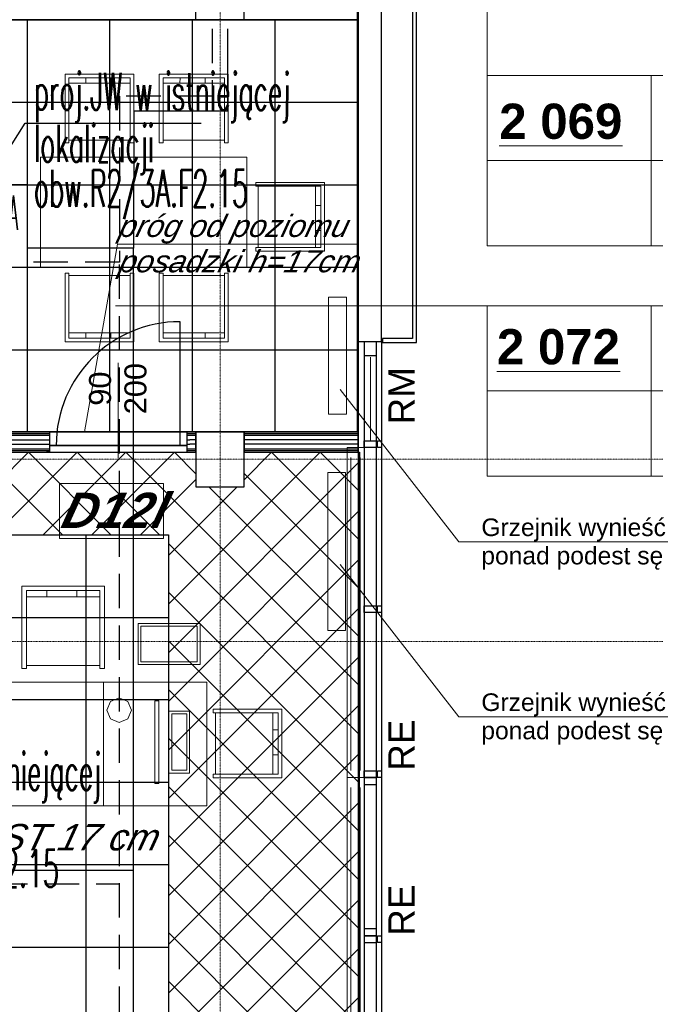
# Model space of a CAD drawing. Header units: millimetres. Extents: x -8838 to 31257, y -6224 to 3754.
# Tile 155 of 185: x 1294 to 1756, y -2191 to -1475. Entities that reach past the tile are written whole.
import ezdxf
from ezdxf.enums import TextEntityAlignment as Align

# ---------------------------------------------------------------- set-up
doc = ezdxf.new("R2010")
doc.units = ezdxf.units.MM
doc.header["$LTSCALE"] = 10
doc.header["$MEASUREMENT"] = 0
for name, pattern in [('DASHED', [0.75, 0.5, -0.25]), ('rzut 2 pietra$0$ArchiTECH.PC 1. Line Type', [0.004, 0.003, -0.001]), ('rzut 2 pietra$0$ArchiTECH.PC 5. Line Type', [0.0053, 0.003, -0.001, 0.0003, -0.001]), ('rzut 2 pietra$0$ArchiTECH.PC Solid Line Type', [0]), ('SUFIT_2 PIETRO$0$ArchiTECH.PC 1. Line Type', [0.004, 0.003, -0.001]), ('SUFIT_2 PIETRO$0$ArchiTECH.PC Solid Line Type', [0])]:
    doc.linetypes.add(name, pattern=pattern)
doc.layers.get('0').update_dxf_attribs({"linetype": 'CONTINUOUS', "lineweight": 9})
for name, color, linetype, lineweight in [('_Etap_4_klimatyzator_w starej_lokalizacji', 4, 'CONTINUOUS', 30), ('_Etap_4_opis', 7, 'CONTINUOUS', 30), ('IS_ARCH', 254, 'CONTINUOUS', 18), ('IS_FREON_GAZ', 22, 'DASHED', 30), ('IS_HC_FREON_CIECZ', 22, 'CONTINUOUS', 30)]:
    doc.layers.add(name, color=color, linetype=linetype, lineweight=lineweight)
for name, color, linetype in [('SUFIT_2 PIETRO$0$ELEM KONSTRUKCJI - inwent', 254, 'CONTINUOUS'), ('SUFIT_2 PIETRO$0$INWENTARYZACJA', 254, 'CONTINUOUS'), ('SUFIT_2 PIETRO$0$sciany projektowane', 254, 'CONTINUOUS'), ('SUFIT_2 PIETRO$0$SUFIT NOWY 39', 254, 'CONTINUOUS'), ('SUFIT_2 PIETRO$0$TYP SUFITÓW_NOWYCH', 254, 'CONTINUOUS')]:
    doc.layers.add(name, color=color, linetype=linetype)
doc.layers.get('0').freeze()
doc.styles.add('romans1', font='simplex.shx', dxfattribs={"width": 0.8})
doc.styles.add('rzut 2 pietra$0$ArchiTECHStyle1', font='arial.ttf', dxfattribs={"height": 0.16})
doc.styles.add('rzut 2 pietra$0$ArchiTECHStyle2', font='arialbd.ttf', dxfattribs={"height": 0.192})
doc.styles.add('rzut 2 pietra$0$ArchiTECHStyle3', font='ariali.ttf', dxfattribs={"oblique": 15, "height": 0.16})
doc.styles.add('rzut 2 pietra$0$ArchiTECHStyle4', font='arialbi.ttf', dxfattribs={"oblique": 15, "height": 0.256})

# ---------------------------------------------------------------- blocks, each defined once
blk = doc.blocks.new('jw_FXZQ15A')
blk.add_lwpolyline([(0, 0), (60, 0), (60, 60), (0, 60)], close=True)
at = {"color": 7, "style": 'romans1', "width": 0.35}
blk.add_text('FXZQ15A', height=25, rotation=359.91893, dxfattribs=at).set_placement((1.49, 27.37))

msp = doc.modelspace()

# ---------------------------------------------------------------- linework, layer by layer
at = {"layer": '_Etap_4_opis'}
for p, q in [((1270, -1594.83), (1298.44, -1550.02)), ((1298.44, -1550.02), (1426.32, -1550.02))]:
    msp.add_line(p, q, dxfattribs=at)
at = {"layer": 'IS_ARCH', "linetype": 'rzut 2 pietra$0$ArchiTECH.PC 5. Line Type'}
for p, q in [((1440, 773.48), (1440, -3818.88)), ((-3581.18, -1794.43), (2008.7, -1794.43)), ((-3581.18, -1927), (2008.7, -1927))]:
    msp.add_line(p, q, dxfattribs=at)
at = {"layer": 'IS_ARCH', "linetype": 'rzut 2 pietra$0$ArchiTECH.PC Solid Line Type'}
for p, q in [((1634.12, -1515.22), (1634.12, -1181.34)), ((1540.28, -1245), (1540.28, -1708.95)), ((1557.28, -1708.95), (1557.28, -1245)), ((1579.82, -1282.39), (1579.82, -1706.54)), ((1582.82, -1709.54), (1582.82, -1282.39)), ((1422.5, -1474.83), (1422.5, -1461.33)), ((997.5, -1474.83), (1422.5, -1474.83)), ((1327.39, -1564.25), (1327.39, -1514.25)), ((1327.39, -1514.25), (1377.39, -1514.25)), ((1374.66, -1516.98), (1330.11, -1516.98)), ((1330.11, -1516.98), (1330.11, -1564.25)), ((1342.48, -1516.98), (1342.39, -1520.89)), ((1360.66, -1520.89), (1360.66, -1516.98)), ((1374.66, -1564.25), (1374.66, -1516.98)), ((1377.39, -1514.25), (1377.39, -1564.25)), ((1395.86, -1564.25), (1395.86, -1514.25)), ((1395.86, -1514.25), (1445.86, -1514.25)), ((1443.13, -1516.98), (1398.59, -1516.98)), ((1398.59, -1516.98), (1398.59, -1564.25)), ((1410.95, -1516.98), (1410.86, -1520.89)), ((1429.14, -1520.89), (1429.14, -1516.98)), ((1443.13, -1564.25), (1443.13, -1516.98)), ((1445.86, -1514.25), (1445.86, -1564.25)), ((1634.12, -1515.22), (1992.92, -1515.22)), ((1634.12, -1515.22), (1634.12, -1639.14)), ((1753.35, -1515.22), (1753.35, -1639.14)), ((1330.02, -1520.89), (1374.66, -1520.89)), ((1398.5, -1520.89), (1443.13, -1520.89)), ((1330.11, -1564.25), (1327.39, -1564.25)), ((1330.11, -1562.43), (1374.66, -1562.43)), ((1377.39, -1564.25), (1374.66, -1564.25)), ((1398.59, -1564.25), (1395.86, -1564.25)), ((1398.59, -1562.43), (1443.13, -1562.43)), ((1445.86, -1564.25), (1443.13, -1564.25)), ((1459.4, -1574.62), (1309.4, -1574.62)), ((1309.4, -1574.62), (1309.4, -1654.62)), ((1459.4, -1654.62), (1459.4, -1574.62)), ((1634.12, -1577.18), (1992.92, -1577.18)), ((1515.91, -1593.14), (1465.91, -1593.14)), ((1465.91, -1593.14), (1465.91, -1595.87)), ((1465.91, -1595.87), (1513.18, -1595.87)), ((1467.73, -1640.41), (1467.73, -1595.87)), ((1509.27, -1640.5), (1509.27, -1595.87)), ((1513.18, -1595.87), (1513.18, -1640.41)), ((1515.91, -1643.14), (1515.91, -1593.14)), ((1509.27, -1609.87), (1513.18, -1609.87)), ((1513.18, -1628.05), (1509.27, -1628.14)), ((1365.53, -1637.89), (1341.56, -1774.35)), ((1365.53, -1637.89), (1540.28, -1637.89)), ((1634.12, -1639.14), (1992.92, -1639.14)), ((1513.18, -1640.41), (1465.91, -1640.41)), ((1465.91, -1640.41), (1465.91, -1643.14)), ((1465.91, -1643.14), (1515.91, -1643.14)), ((1309.4, -1654.62), (1459.4, -1654.62)), ((1327.39, -1659.03), (1327.39, -1709.03)), ((1330.11, -1659.03), (1327.39, -1659.03)), ((1330.11, -1706.3), (1330.11, -1659.03)), ((1330.11, -1660.85), (1374.66, -1660.84)), ((1377.39, -1659.03), (1374.66, -1659.03)), ((1374.66, -1659.03), (1374.66, -1706.3)), ((1377.39, -1709.03), (1377.39, -1659.03)), ((1395.86, -1659.03), (1395.86, -1709.03)), ((1398.59, -1659.03), (1395.86, -1659.03)), ((1398.59, -1706.3), (1398.59, -1659.03)), ((1398.59, -1660.85), (1443.13, -1660.84)), ((1445.86, -1659.03), (1443.13, -1659.03)), ((1443.13, -1659.03), (1443.13, -1706.3)), ((1445.86, -1709.03), (1445.86, -1659.03)), ((1531.95, -1676.63), (1518.95, -1676.63)), ((1518.95, -1676.63), (1518.95, -1761.63)), ((1531.95, -1676.63), (1518.95, -1676.63)), ((1518.95, -1676.63), (1518.95, -1761.63)), ((1531.95, -1761.63), (1531.95, -1676.63)), ((1531.95, -1761.63), (1531.95, -1676.63)), ((1634.12, -1682.75), (1364.09, -1682.75)), ((1634.12, -1682.75), (1992.92, -1682.75)), ((1634.12, -1682.75), (1634.12, -1806.67)), ((1753.35, -1682.75), (1753.35, -1806.67)), ((1410.92, -1784.35), (1410.92, -1694.35)), ((1330.02, -1702.39), (1374.66, -1702.39)), ((1342.48, -1706.3), (1342.39, -1702.39)), ((1360.66, -1702.39), (1360.66, -1706.3)), ((1398.5, -1702.39), (1443.13, -1702.39)), ((1410.95, -1706.3), (1410.86, -1702.39)), ((1429.14, -1702.39), (1429.14, -1706.3)), ((1327.39, -1709.03), (1377.39, -1709.03)), ((1374.66, -1706.3), (1330.11, -1706.3)), ((1395.86, -1709.03), (1445.86, -1709.03)), ((1443.13, -1706.3), (1398.59, -1706.3)), ((1545.78, -1708.95), (1540.28, -1708.95)), ((1540.28, -1708.95), (1540.28, -3594.95)), ((1544.78, -1708.95), (1544.78, -3594.95)), ((1553.78, -1708.95), (1544.78, -1708.95)), ((1553.78, -1708.95), (1545.78, -1708.95)), ((1557.28, -1708.95), (1553.78, -1708.95)), ((1553.78, -3594.95), (1553.78, -1708.95)), ((1557.28, -1708.95), (1557.28, -3594.95)), ((1579.82, -1706.54), (1558.01, -1706.54)), ((1558.01, -1706.54), (1558.01, -1709.54)), ((1558.01, -1709.54), (1582.82, -1709.54)), ((1365.92, -1793.71), (1365.92, -1724.35)), ((1544.78, -1718.95), (1553.78, -1718.95)), ((1549.28, -1780.91), (1549.28, -1720.1)), ((1613.66, -1854.38), (1527.3, -1743.63)), ((1634.12, -1744.71), (1992.92, -1744.71)), ((1518.95, -1761.63), (1531.95, -1761.63)), ((1518.95, -1761.63), (1531.95, -1761.63)), ((919.44, -1775.6), (1313.92, -1775.6)), ((1313.92, -1774.35), (997.5, -1774.35)), ((1313.92, -1774.35), (1315.92, -1774.35)), ((1313.92, -1775.6), (1315.92, -1775.6)), ((1315.92, -1774.35), (1315.92, -1775.6)), ((1315.92, -1775.6), (1315.92, -1776.85)), ((1417.92, -1774.35), (1415.92, -1774.35)), ((1415.92, -1774.35), (1415.92, -1775.6)), ((1415.92, -1775.6), (1417.92, -1775.6)), ((1415.92, -1775.6), (1415.92, -1776.85)), ((1422.51, -1774.35), (1417.92, -1774.35)), ((1417.92, -1775.6), (1422.51, -1775.6)), ((1457.49, -1774.35), (1422.49, -1774.35)), ((1422.49, -1774.35), (1422.49, -1814.35)), ((1457.49, -1774.35), (1422.49, -1774.35)), ((1422.49, -1774.35), (1422.49, -1814.35)), ((1422.51, -1789.35), (1422.51, -1774.35)), ((1457.49, -1774.35), (1457.49, -1789.35)), ((1540.28, -1774.35), (1457.49, -1774.35)), ((1457.49, -1814.35), (1457.49, -1774.35)), ((1457.49, -1814.35), (1457.49, -1774.35)), ((1457.49, -1775.6), (1540.28, -1775.6)), ((1540.28, -1789.35), (1540.28, -1774.35)), ((919.96, -1776.85), (1313.92, -1776.85)), ((921.34, -1780.18), (1313.92, -1780.18)), ((1313.92, -1776.85), (1315.92, -1776.85)), ((1313.92, -1780.18), (1315.92, -1780.18)), ((1315.92, -1776.85), (1315.92, -1784.35)), ((1415.92, -1776.85), (1417.92, -1776.85)), ((1415.92, -1776.85), (1415.92, -1784.35)), ((1415.92, -1780.18), (1417.92, -1780.18)), ((1417.92, -1776.85), (1422.51, -1776.85)), ((1422.51, -1780.18), (1417.92, -1780.18)), ((1457.49, -1776.85), (1540.28, -1776.85)), ((1540.28, -1780.18), (1457.49, -1780.18)), ((1544.8, -1785.92), (1544.8, -1780.91)), ((1544.8, -1780.91), (1553.76, -1780.91)), ((1553.76, -1780.91), (1553.76, -1785.92)), ((1554.51, -1785.91), (1554.51, -1780.91)), ((1554.51, -1780.91), (1557.24, -1780.91)), ((1557.24, -1780.91), (1557.24, -1785.91)), ((922.72, -1783.51), (1313.92, -1783.51)), ((924.1, -1786.85), (1313.92, -1786.85)), ((924.62, -1788.1), (1313.92, -1788.1)), ((925.13, -1789.35), (1313.92, -1789.35)), ((1313.92, -1783.51), (1315.92, -1783.51)), ((1313.92, -1786.85), (1315.92, -1786.85)), ((1313.92, -1788.1), (1315.92, -1788.1)), ((1315.92, -1789.35), (1313.92, -1789.35)), ((1313.92, -1789.35), (1315.92, -1789.35)), ((1315.92, -1784.35), (1315.92, -1786.85)), ((1315.92, -1784.35), (1415.92, -1784.35)), ((1415.92, -1784.35), (1315.92, -1784.35)), ((1415.92, -1784.35), (1315.92, -1784.35)), ((1315.92, -1786.85), (1315.92, -1788.1)), ((1315.92, -1788.1), (1315.92, -1789.35)), ((1415.92, -1783.51), (1417.92, -1783.51)), ((1415.92, -1784.35), (1415.92, -1786.85)), ((1415.92, -1786.85), (1417.92, -1786.85)), ((1415.92, -1786.85), (1415.92, -1788.1)), ((1415.92, -1788.1), (1417.92, -1788.1)), ((1415.92, -1788.1), (1415.92, -1789.35)), ((1415.92, -1789.35), (1417.92, -1789.35)), ((1415.92, -1789.35), (1417.92, -1789.35)), ((1422.51, -1783.51), (1417.92, -1783.51)), ((1417.92, -1786.85), (1422.51, -1786.85)), ((1417.92, -1788.1), (1422.51, -1788.1)), ((1417.92, -1789.35), (1422.51, -1789.35)), ((1540.28, -1783.51), (1457.49, -1783.51)), ((1457.49, -1786.85), (1540.28, -1786.85)), ((1457.49, -1788.1), (1540.28, -1788.1)), ((1457.49, -1789.35), (1540.28, -1789.35)), ((1532.3, -2025.92), (1532.3, -1785.92)), ((1532.3, -1785.92), (1544.8, -1785.92)), ((1544.8, -1785.92), (1544.8, -2025.92)), ((1553.76, -1785.92), (1544.8, -1785.92)), ((1557.24, -1785.91), (1554.51, -1785.91)), ((1535.09, -1793.14), (1535.09, -2020.74)), ((1541.78, -1793.14), (1541.78, -2020.74)), ((1518.28, -1804), (1531.15, -1804)), ((1518.28, -1919), (1518.28, -1804)), ((1518.28, -1804), (1531.15, -1804)), ((1518.28, -1919), (1518.28, -1804)), ((1531.15, -1804), (1531.15, -1919)), ((1531.15, -1804), (1531.15, -1919)), ((1634.12, -1806.67), (1992.92, -1806.67)), ((1323.36, -1852.06), (1323.36, -1812.06)), ((1323.36, -1812.06), (1399, -1812.06)), ((1399, -1812.06), (1399, -1852.06)), ((1422.49, -1814.35), (1457.49, -1814.35)), ((1422.49, -1814.35), (1457.49, -1814.35)), ((1399, -1852.06), (1323.36, -1852.06)), ((1613.66, -1854.38), (1816.5, -1854.38)), ((1613.66, -1981.59), (1527.3, -1870.83)), ((1296.01, -1946.6), (1296.01, -1886.6)), ((1296.01, -1886.6), (1356.01, -1886.6)), ((1352.74, -1889.87), (1299.28, -1889.87)), ((1299.28, -1889.87), (1299.28, -1946.6)), ((1314.12, -1889.87), (1314.01, -1894.56)), ((1335.94, -1894.56), (1335.94, -1889.87)), ((1352.74, -1946.6), (1352.74, -1889.87)), ((1356.01, -1886.6), (1356.01, -1946.6)), ((1299.17, -1894.56), (1352.74, -1894.56)), ((1544.8, -1905.92), (1544.8, -1900.91)), ((1544.8, -1900.91), (1553.81, -1900.91)), ((1553.81, -1900.91), (1553.81, -1905.92)), ((1554.51, -1905.91), (1554.51, -1900.91)), ((1554.51, -1900.91), (1557.3, -1900.91)), ((1557.3, -1900.91), (1557.3, -1905.91)), ((1553.81, -1905.92), (1544.8, -1905.92)), ((1557.3, -1905.91), (1554.51, -1905.91)), ((1380.48, -1913.77), (1425.48, -1913.77)), ((1380.48, -1943.77), (1380.48, -1913.77)), ((1382.48, -1915.77), (1382.48, -1941.77)), ((1423.48, -1915.77), (1382.48, -1915.77)), ((1423.48, -1941.77), (1423.48, -1915.77)), ((1425.48, -1913.77), (1425.48, -1943.77)), ((1531.15, -1919), (1518.28, -1919)), ((1531.15, -1919), (1518.28, -1919)), ((1299.28, -1946.6), (1296.01, -1946.6)), ((1299.28, -1944.42), (1352.74, -1944.42)), ((1356.01, -1946.6), (1352.74, -1946.6)), ((1425.48, -1943.77), (1380.48, -1943.77)), ((1382.48, -1941.77), (1423.48, -1941.77)), ((1355.28, -1956.5), (920.28, -1956.5)), ((1430.28, -1956.5), (1355.28, -1956.5)), ((1355.28, -1956.5), (1355.28, -2046.5)), ((1355.28, -2046.5), (1355.28, -1956.5)), ((1430.28, -2046.5), (1430.28, -1956.5)), ((1366.74, -1967.97), (1360.41, -1970.59)), ((1373.07, -1970.59), (1366.74, -1967.97)), ((1360.41, -1970.59), (1357.78, -1976.93)), ((1375.7, -1976.93), (1373.07, -1970.59)), ((1392.54, -2030.09), (1392.54, -1970.09)), ((1392.54, -1970.09), (1395.54, -1970.09)), ((1395.54, -1970.09), (1395.54, -2030.09)), ((1434.89, -1976.13), (1484.89, -1976.13)), ((1434.89, -1978.85), (1434.89, -1976.13)), ((1484.89, -1976.13), (1484.89, -2026.13)), ((1357.78, -1976.93), (1360.41, -1983.26)), ((1360.41, -1983.26), (1366.74, -1985.88)), ((1366.74, -1985.88), (1373.07, -1983.26)), ((1373.07, -1983.26), (1375.7, -1976.93)), ((1402.87, -2022.59), (1402.87, -1977.59)), ((1402.87, -1977.59), (1417.87, -1977.59)), ((1415.87, -1979.59), (1404.87, -1979.59)), ((1404.87, -1979.59), (1404.87, -2020.59)), ((1415.87, -2020.59), (1415.87, -1979.59)), ((1417.87, -1977.59), (1417.87, -2022.59)), ((1482.16, -1978.85), (1434.89, -1978.85)), ((1436.71, -1978.85), (1436.71, -2023.4)), ((1478.25, -1978.76), (1478.25, -2023.4)), ((1482.16, -2023.4), (1482.16, -1978.85)), ((1613.66, -1981.59), (1816.5, -1981.59)), ((1366.74, -1985.88), (1366.74, -1985.88)), ((1482.16, -1991.22), (1478.25, -1991.13)), ((1478.25, -2009.4), (1482.16, -2009.4)), ((1417.87, -2022.59), (1402.87, -2022.59)), ((1404.87, -2020.59), (1415.87, -2020.59)), ((1434.89, -2026.13), (1434.89, -2023.4)), ((1434.89, -2023.4), (1482.16, -2023.4)), ((1484.89, -2026.13), (1434.89, -2026.13)), ((1544.8, -2025.92), (1532.3, -2025.92)), ((1532.3, -2265.92), (1532.3, -2025.92)), ((1532.3, -2025.92), (1544.8, -2025.92)), ((1544.8, -2025.92), (1544.8, -2265.92)), ((1544.85, -2026.13), (1544.85, -2020.91)), ((1544.85, -2020.91), (1553.71, -2020.91)), ((1544.85, -2025.9), (1544.85, -2030.92)), ((1553.71, -2025.9), (1544.85, -2025.9)), ((1553.71, -2026.13), (1544.85, -2026.13)), ((1553.71, -2020.91), (1553.71, -2026.13)), ((1553.71, -2030.92), (1553.71, -2025.9)), ((1554.51, -2025.91), (1554.51, -2020.91)), ((1554.51, -2020.91), (1557.3, -2020.91)), ((1557.3, -2025.91), (1554.51, -2025.91)), ((1557.3, -2020.91), (1557.3, -2025.91)), ((1395.54, -2030.09), (1392.54, -2030.09)), ((1535.09, -2033.14), (1535.09, -2260.74)), ((1541.78, -2033.14), (1541.78, -2260.74)), ((1544.85, -2030.92), (1553.71, -2030.92)), ((920.28, -2046.5), (1355.28, -2046.5)), ((1355.28, -2046.5), (1430.28, -2046.5)), ((1544.8, -2135.86), (1544.8, -2140.9)), ((1553.76, -2135.86), (1544.8, -2135.86)), ((1553.76, -2140.9), (1553.76, -2135.86)), ((1544.8, -2140.9), (1553.76, -2140.9)), ((1544.8, -2140.9), (1544.8, -2145.91)), ((1553.71, -2140.9), (1544.8, -2140.9)), ((1544.8, -2145.91), (1553.71, -2145.91)), ((1553.71, -2145.91), (1553.71, -2140.9)), ((1554.51, -2145.91), (1554.51, -2140.91)), ((1554.51, -2140.91), (1557.24, -2140.91)), ((1557.24, -2145.91), (1554.51, -2145.91)), ((1557.24, -2140.91), (1557.24, -2145.91))]:
    msp.add_line(p, q, dxfattribs=at)
at = {"layer": 'IS_ARCH', "linetype": 'rzut 2 pietra$0$ArchiTECH.PC 1. Line Type'}
for p, q in [((1315.92, -1774.35), (1415.92, -1774.35)), ((1315.92, -1789.35), (1415.92, -1789.35))]:
    msp.add_line(p, q, dxfattribs=at)
at = {"layer": 'IS_ARCH', "linetype": 'rzut 2 pietra$0$ArchiTECH.PC Solid Line Type'}
msp.add_arc((1410.92, -1784.35), 90, 90, 180, dxfattribs=at)
at = {"layer": 'IS_FREON_GAZ', "ltscale": 5}
for points in [[(1434.37, -1481.3), (1434.37, -1530.3), (1366.98, -1530.3), (1366.98, -1651)], [(1162.53, -3027.74), (1366.98, -3027.74), (1366.98, -1651), (1300, -1651)], [(1162.53, -2103.16), (1366.98, -2103.16)]]:
    msp.add_lwpolyline(points, dxfattribs=at)
at = {"layer": 'IS_HC_FREON_CIECZ', "ltscale": 0.02}
for points in [[(1445.37, -1481.3), (1445.37, -1541.3), (1377.39, -1541.3), (1376.98, -1641)], [(1162.53, -3017.74), (1376.98, -3017.74), (1376.98, -1641), (1300, -1641)], [(1162.53, -2093.16), (1376.98, -2093.16)]]:
    msp.add_lwpolyline(points, dxfattribs=at)
at = {"layer": 'SUFIT_2 PIETRO$0$ELEM KONSTRUKCJI - inwent', "linetype": 'SUFIT_2 PIETRO$0$ArchiTECH.PC Solid Line Type'}
for p, q in [((1457.49, -1774.35), (1422.49, -1774.35)), ((1422.49, -1774.35), (1422.49, -1814.35)), ((1457.49, -1774.35), (1422.49, -1774.35)), ((1422.49, -1774.35), (1422.49, -1814.35)), ((1457.49, -1814.35), (1457.49, -1774.35)), ((1457.49, -1814.35), (1457.49, -1774.35)), ((1422.49, -1814.35), (1457.49, -1814.35)), ((1422.49, -1814.35), (1457.49, -1814.35))]:
    msp.add_line(p, q, dxfattribs=at)
at = {"layer": 'SUFIT_2 PIETRO$0$INWENTARYZACJA', "linetype": 'SUFIT_2 PIETRO$0$ArchiTECH.PC Solid Line Type'}
for p, q in [((1540.28, -1245), (1540.28, -1708.95)), ((1557.28, -1708.95), (1557.28, -1245)), ((1579.82, -1282.39), (1579.82, -1706.54)), ((1582.82, -1709.54), (1582.82, -1282.39)), ((1422.5, -1474.83), (1422.5, -1462.33)), ((1457.41, -1462.33), (1457.41, -1474.83)), ((1540, -1474.83), (1540, -1462.33)), ((997.5, -1474.83), (1422.5, -1474.83)), ((1457.41, -1474.83), (1540, -1474.83)), ((1545.78, -1708.95), (1540.28, -1708.95)), ((1540.28, -1708.95), (1540.28, -3594.95)), ((1544.78, -1708.95), (1544.78, -3594.95)), ((1553.78, -1708.95), (1544.78, -1708.95)), ((1553.78, -1708.95), (1545.78, -1708.95)), ((1557.28, -1708.95), (1553.78, -1708.95)), ((1553.78, -3594.95), (1553.78, -1708.95)), ((1557.28, -1708.95), (1557.28, -3594.95)), ((1579.82, -1706.54), (1558.01, -1706.54)), ((1558.01, -1706.54), (1558.01, -1709.54)), ((1558.01, -1709.54), (1582.82, -1709.54)), ((1544.78, -1718.95), (1553.78, -1718.95)), ((1544.8, -1780.91), (1553.76, -1780.91)), ((1544.8, -1785.92), (1544.8, -1780.91)), ((1553.76, -1780.91), (1553.76, -1785.92)), ((1554.51, -1780.91), (1557.24, -1780.91)), ((1554.51, -1785.91), (1554.51, -1780.91)), ((1557.24, -1780.91), (1557.24, -1785.91)), ((1553.76, -1785.92), (1544.8, -1785.92)), ((1557.24, -1785.91), (1554.51, -1785.91)), ((1544.8, -1900.91), (1553.81, -1900.91)), ((1544.8, -1905.92), (1544.8, -1900.91)), ((1553.81, -1900.91), (1553.81, -1905.92)), ((1554.51, -1900.91), (1557.3, -1900.91)), ((1554.51, -1905.91), (1554.51, -1900.91)), ((1557.3, -1900.91), (1557.3, -1905.91)), ((1553.81, -1905.92), (1544.8, -1905.92)), ((1557.3, -1905.91), (1554.51, -1905.91)), ((1544.85, -2020.91), (1553.71, -2020.91)), ((1544.85, -2026.13), (1544.85, -2020.91)), ((1553.71, -2025.9), (1544.85, -2025.9)), ((1544.85, -2025.9), (1544.85, -2030.92)), ((1553.71, -2026.13), (1544.85, -2026.13)), ((1553.71, -2020.91), (1553.71, -2026.13)), ((1553.71, -2030.92), (1553.71, -2025.9)), ((1554.51, -2020.91), (1557.3, -2020.91)), ((1554.51, -2025.91), (1554.51, -2020.91)), ((1557.3, -2025.91), (1554.51, -2025.91)), ((1557.3, -2020.91), (1557.3, -2025.91)), ((1544.85, -2030.92), (1553.71, -2030.92)), ((1553.76, -2135.86), (1544.8, -2135.86)), ((1544.8, -2135.86), (1544.8, -2140.9)), ((1553.76, -2140.9), (1553.76, -2135.86)), ((1553.71, -2140.9), (1544.8, -2140.9)), ((1544.8, -2140.9), (1544.8, -2145.91)), ((1544.8, -2140.9), (1553.76, -2140.9)), ((1544.8, -2145.91), (1553.71, -2145.91)), ((1553.71, -2145.91), (1553.71, -2140.9)), ((1554.51, -2140.91), (1557.24, -2140.91)), ((1554.51, -2145.91), (1554.51, -2140.91)), ((1557.24, -2145.91), (1554.51, -2145.91)), ((1557.24, -2140.91), (1557.24, -2145.91))]:
    msp.add_line(p, q, dxfattribs=at)
at = {"layer": 'SUFIT_2 PIETRO$0$sciany projektowane', "linetype": 'SUFIT_2 PIETRO$0$ArchiTECH.PC Solid Line Type'}
for p, q in [((1410.92, -1784.35), (1410.92, -1694.35)), ((919.44, -1775.6), (1313.92, -1775.6)), ((1313.92, -1774.35), (997.5, -1774.35)), ((1313.92, -1774.35), (1315.92, -1774.35)), ((1313.92, -1775.6), (1315.92, -1775.6)), ((1315.92, -1774.35), (1315.92, -1775.6)), ((1315.92, -1775.6), (1315.92, -1776.85)), ((1417.92, -1774.35), (1415.92, -1774.35)), ((1415.92, -1774.35), (1415.92, -1775.6)), ((1415.92, -1775.6), (1417.92, -1775.6)), ((1415.92, -1775.6), (1415.92, -1776.85)), ((1422.51, -1774.35), (1417.92, -1774.35)), ((1417.92, -1775.6), (1422.51, -1775.6)), ((1422.51, -1789.35), (1422.51, -1774.35)), ((1457.49, -1774.35), (1457.49, -1789.35)), ((1540.28, -1774.35), (1457.49, -1774.35)), ((1457.49, -1775.6), (1540.28, -1775.6)), ((1540.28, -1789.35), (1540.28, -1774.35)), ((919.96, -1776.85), (1313.92, -1776.85)), ((921.34, -1780.18), (1313.92, -1780.18)), ((1313.92, -1776.85), (1315.92, -1776.85)), ((1313.92, -1780.18), (1315.92, -1780.18)), ((1315.92, -1776.85), (1315.92, -1784.35)), ((1415.92, -1776.85), (1417.92, -1776.85)), ((1415.92, -1776.85), (1415.92, -1784.35)), ((1415.92, -1780.18), (1417.92, -1780.18)), ((1417.92, -1776.85), (1422.51, -1776.85)), ((1422.51, -1780.18), (1417.92, -1780.18)), ((1457.49, -1776.85), (1540.28, -1776.85)), ((1540.28, -1780.18), (1457.49, -1780.18)), ((922.72, -1783.51), (1313.92, -1783.51)), ((924.1, -1786.85), (1313.92, -1786.85)), ((924.62, -1788.1), (1313.92, -1788.1)), ((925.13, -1789.35), (1313.92, -1789.35)), ((1313.92, -1783.51), (1315.92, -1783.51)), ((1313.92, -1786.85), (1315.92, -1786.85)), ((1313.92, -1788.1), (1315.92, -1788.1)), ((1315.92, -1789.35), (1313.92, -1789.35)), ((1313.92, -1789.35), (1315.92, -1789.35)), ((1315.92, -1784.35), (1315.92, -1786.85)), ((1315.92, -1784.35), (1415.92, -1784.35)), ((1415.92, -1784.35), (1315.92, -1784.35)), ((1415.92, -1784.35), (1315.92, -1784.35)), ((1315.92, -1786.85), (1315.92, -1788.1)), ((1315.92, -1788.1), (1315.92, -1789.35)), ((1415.92, -1783.51), (1417.92, -1783.51)), ((1415.92, -1784.35), (1415.92, -1786.85)), ((1415.92, -1786.85), (1417.92, -1786.85)), ((1415.92, -1786.85), (1415.92, -1788.1)), ((1415.92, -1788.1), (1417.92, -1788.1)), ((1415.92, -1788.1), (1415.92, -1789.35)), ((1415.92, -1789.35), (1417.92, -1789.35)), ((1415.92, -1789.35), (1417.92, -1789.35)), ((1422.51, -1783.51), (1417.92, -1783.51)), ((1417.92, -1786.85), (1422.51, -1786.85)), ((1417.92, -1788.1), (1422.51, -1788.1)), ((1417.92, -1789.35), (1422.51, -1789.35)), ((1540.28, -1783.51), (1457.49, -1783.51)), ((1457.49, -1786.85), (1540.28, -1786.85)), ((1457.49, -1788.1), (1540.28, -1788.1)), ((1457.49, -1789.35), (1540.28, -1789.35))]:
    msp.add_line(p, q, dxfattribs=at)
at = {"layer": 'SUFIT_2 PIETRO$0$sciany projektowane', "linetype": 'SUFIT_2 PIETRO$0$ArchiTECH.PC 1. Line Type'}
for p, q in [((1315.92, -1774.35), (1415.92, -1774.35)), ((1315.92, -1789.35), (1415.92, -1789.35))]:
    msp.add_line(p, q, dxfattribs=at)
at = {"layer": 'SUFIT_2 PIETRO$0$sciany projektowane', "linetype": 'SUFIT_2 PIETRO$0$ArchiTECH.PC Solid Line Type'}
msp.add_arc((1410.92, -1784.35), 90, 90, 180, dxfattribs=at)
at = {"layer": 'SUFIT_2 PIETRO$0$SUFIT NOWY 39', "linetype": 'SUFIT_2 PIETRO$0$ArchiTECH.PC Solid Line Type'}
for p, q in [((1540, -1474.83), (997.5, -1474.83)), ((1300, -1774.35), (1300, -1474.83)), ((1360, -1774.35), (1360, -1474.83)), ((1420, -1774.35), (1420, -1474.83)), ((1480, -1774.35), (1480, -1474.83)), ((1540, -1774.35), (1540, -1474.83)), ((997.5, -1534.83), (1540, -1534.83)), ((997.5, -1594.83), (1540, -1594.83)), ((997.5, -1654.83), (1540, -1654.83)), ((997.5, -1714.83), (1540, -1714.83)), ((1187.53, -1774.35), (1540, -1774.35)), ((982.53, -1789.35), (1422.51, -1789.35)), ((1240.73, -1849.35), (1300.73, -1789.35)), ((1325.37, -1849.35), (1265.37, -1789.35)), ((1276.08, -1849.35), (1336.08, -1789.35)), ((1360.73, -1849.35), (1300.73, -1789.35)), ((1311.44, -1849.35), (1371.44, -1789.35)), ((1396.08, -1849.35), (1336.08, -1789.35)), ((1346.79, -1849.35), (1406.79, -1789.35)), ((1541.25, -1959.16), (1371.44, -1789.35)), ((1402.43, -1899.77), (1512.86, -1789.35)), ((1422.5, -1805.05), (1406.79, -1789.35)), ((1422.51, -1789.35), (1422.49, -1814.35)), ((1457.49, -1809.36), (1477.5, -1789.35)), ((1457.49, -1814.35), (1457.49, -1789.35)), ((1457.49, -1789.35), (1541.42, -1789.35)), ((1477.5, -1789.35), (1541.36, -1853.2)), ((1541.39, -1817.88), (1512.86, -1789.35)), ((1541.42, -1789.35), (1540, -3215.21)), ((1402.43, -1935.13), (1541.41, -1796.15)), ((1382.15, -1849.35), (1422.5, -1809)), ((1457.49, -1804.69), (1541.32, -1888.52)), ((1402.43, -1864.42), (1452.5, -1814.35)), ((1422.49, -1814.35), (1457.49, -1814.35)), ((1541.29, -1923.84), (1431.79, -1814.35)), ((1402.43, -1970.48), (1541.38, -1831.54)), ((922.53, -1849.35), (1402.43, -1849.35)), ((922.53, -1849.35), (1402.43, -1849.35)), ((1342.53, -1849.35), (1342.53, -3108.53)), ((1402.43, -1849.35), (1402.43, -3108.53)), ((1402.43, -1849.35), (1402.43, -3108.53)), ((1541.21, -1994.48), (1402.43, -1855.7)), ((1402.43, -2005.84), (1541.34, -1866.93)), ((1541.18, -2029.8), (1402.43, -1891.06)), ((1402.43, -2041.19), (1541.31, -1902.32)), ((862.3, -1909.35), (1402.43, -1909.35)), ((1541.14, -2065.12), (1402.43, -1926.41)), ((1402.43, -2076.55), (1541.27, -1937.71)), ((1541.11, -2100.44), (1402.43, -1961.77)), ((1402.43, -1969.35), (861.64, -1969.35)), ((1402.43, -2111.9), (1541.24, -1973.1)), ((1541.07, -2135.76), (1402.43, -1997.12)), ((1402.43, -2147.26), (1541.2, -2008.49)), ((1402.43, -2029.35), (861.64, -2029.35)), ((1541.04, -2171.08), (1402.43, -2032.48)), ((1402.43, -2182.61), (1541.17, -2043.88)), ((1402.43, -2067.83), (1541, -2206.4)), ((1402.43, -2217.97), (1541.13, -2079.27)), ((1402.43, -2089.35), (861.64, -2089.35)), ((1402.43, -2103.19), (1540.97, -2241.72)), ((1438.84, -2216.92), (1541.1, -2114.66)), ((1480.81, -2216.92), (1402.43, -2138.54)), ((1402.43, -2149.35), (861.64, -2149.35)), ((1474.2, -2216.92), (1541.06, -2150.05)), ((1445.45, -2216.92), (1402.43, -2173.9)), ((1482.58, -2243.89), (1541.02, -2185.44))]:
    msp.add_line(p, q, dxfattribs=at)
at = {"layer": 'SUFIT_2 PIETRO$0$TYP SUFITÓW_NOWYCH', "linetype": 'SUFIT_2 PIETRO$0$ArchiTECH.PC Solid Line Type'}
for p, q in [((997.5, -1474.83), (1540, -1474.83)), ((1540, -1474.83), (1540, -1774.35)), ((1540, -1774.35), (997.5, -1774.35)), ((922.53, -1849.35), (1402.43, -1849.35)), ((1402.43, -1849.35), (1402.43, -3108.53))]:
    msp.add_line(p, q, dxfattribs=at)

# ---------------------------------------------------------------- block references
at = {"layer": '_Etap_4_klimatyzator_w starej_lokalizacji'}
msp.add_blockref('jw_FXZQ15A', (1240, -1654.83), dxfattribs=at)

# ---------------------------------------------------------------- texts
at = {"layer": '_Etap_4_opis', "style": 'romans1', "width": 0.5}
for s, p in [('proj.JW w istniejącej', (1304.66, -1540.36)), ('lokalizacji', (1304.66, -1578.19)), ('obw.R2/3A.F2.15', (1304.66, -1610.8)), ('proj.JW w istniejącej', (1167.19, -2034.87)), ('obw.R2/3A.F2.15', (1167.19, -2105.31))]:
    msp.add_text(s, height=27, rotation=359.91893, dxfattribs=at).set_placement(p)
at = {"layer": 'IS_ARCH'}
for s, height, style, p in [('%%u2 069%%u', 25.6, 'rzut 2 pietra$0$ArchiTECHStyle2', (1642.93, -1569.09)), ('%%u2 072%%u', 25.6, 'rzut 2 pietra$0$ArchiTECHStyle2', (1641.23, -1733.03)), ('Grzejnik wynieść ', 12.8, 'rzut 2 pietra$0$ArchiTECHStyle1', (1629.92, -1854.09)), ('ponad podest sędziowski', 12.8, 'rzut 2 pietra$0$ArchiTECHStyle1', (1629.92, -1874.68)), ('Grzejnik wynieść ', 12.8, 'rzut 2 pietra$0$ArchiTECHStyle1', (1629.92, -1981.29)), ('ponad podest sędziowski', 12.8, 'rzut 2 pietra$0$ArchiTECHStyle1', (1629.92, -2001.88))]:
    msp.add_text(s, height=height, dxfattribs=dict(at, style=style)).set_placement(p, align=Align.BOTTOM_LEFT)
at = {"layer": 'IS_ARCH', "oblique": 15}
for s, height, style, p in [('próg od poziomu', 16, 'rzut 2 pietra$0$ArchiTECHStyle3', (1365.53, -1637.53)), ('posadzki h=17cm', 16, 'rzut 2 pietra$0$ArchiTECHStyle3', (1365.53, -1663.26)), ('D12l', 25.6, 'rzut 2 pietra$0$ArchiTECHStyle4', (1323.36, -1852.06)), ('PODEST 17 cm', 19.2, 'rzut 2 pietra$0$ArchiTECHStyle3', (1203.05, -2084.6))]:
    msp.add_text(s, height=height, dxfattribs=dict(at, style=style)).set_placement(p, align=Align.BOTTOM_LEFT)
at = {"layer": 'IS_ARCH', "style": 'rzut 2 pietra$0$ArchiTECHStyle1'}
for s, height, p in [('90', 16, (1365.56, -1755.47)), ('200', 16, (1391.29, -1761.69)), ('RM', 19.2, (1587.28, -1769.09)), ('RE', 19.2, (1587.28, -2020.91)), ('RE', 19.2, (1587.28, -2140.91))]:
    msp.add_text(s, height=height, rotation=90, dxfattribs=at).set_placement(p, align=Align.BOTTOM_LEFT)

doc.saveas('drawing.dxf')
